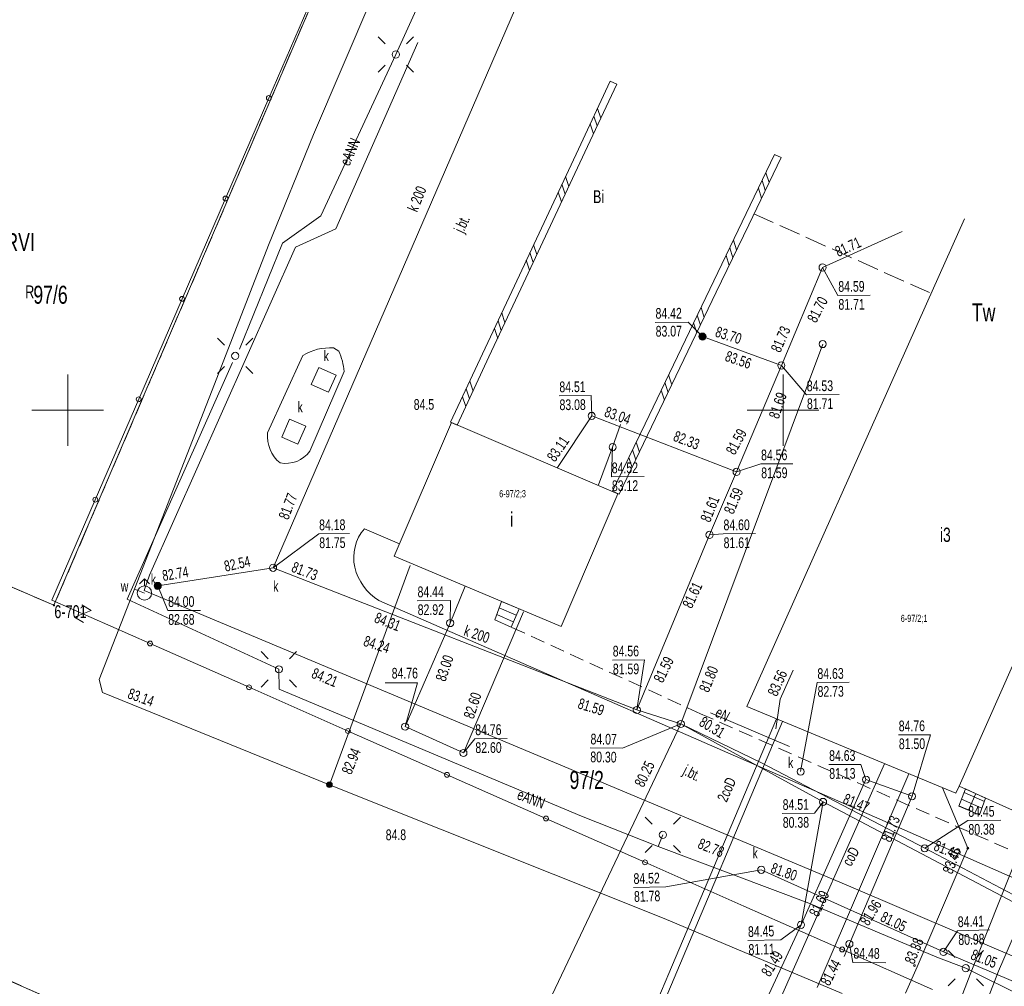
# Model space of a CAD drawing. Header units: metres. Extents: x -1013 to 1493497, y -5789518 to 1032.
# Tile 68 of 73: x 45 to 114, y 24 to 92. Entities that reach past the tile are written whole.
import ezdxf
from ezdxf.xclip import XClip

# ---------------------------------------------------------------- set-up
doc = ezdxf.new("R2010")
doc.units = ezdxf.units.M
doc.header["$MEASUREMENT"] = 0
doc.header["$XCLIPFRAME"] = 0
for name, pattern in [('2_KTCR02', [1.5, 1, -0.5]), ('2_KTJZ01', [2, 1.5, -0.5]), ('GUK', [2, 1.5, -0.5]), ('GUZ', [1, 0.5, -0.5])]:
    doc.linetypes.add(name, pattern=pattern)
doc.layers.add('700-L Mapa 1_100 dwg', color=7, linetype='Continuous')
for name, color, linetype, lineweight in [('703-L Płaszczyzny podejścia 2D3', 152, 'Continuous', 30), ('ex_02_DXF_MZ_500_4_BUUD_L_17', 9, 'Continuous', 18), ('ex_02_DXF_MZ_500_4_Dzialki7', 9, 'Continuous', 18), ('ex_02_DXF_MZ_500_4_EGBB_E_T_07', 9, 'Continuous', 18), ('ex_02_DXF_MZ_500_4_EGBB_L_07', 9, 'Continuous', 18), ('ex_02_DXF_MZ_500_4_EGBE_L_37', 9, 'Continuous', 18), ('ex_02_DXF_MZ_500_4_K1_BDOT_T_97', 9, 'Continuous', 18), ('ex_02_DXF_MZ_500_4_K1_EGIB_T_17', 9, 'Continuous', 18), ('ex_02_DXF_MZ_500_4_Kontury3', 9, 'Continuous', 18), ('ex_02_DXF_MZ_500_4_KTCR_D_L_17', 9, 'Continuous', 18), ('ex_02_DXF_MZ_500_4_KTJZ_E_T_07', 9, 'Continuous', 18), ('ex_02_DXF_MZ_500_4_KTJZ_L_07', 9, 'Continuous', 18), ('ex_02_DXF_MZ_500_4_KTKR_D_L_07', 9, 'Continuous', 18), ('ex_02_DXF_MZ_500_4_KTOK_L_47', 9, 'Continuous', 18), ('ex_02_DXF_MZ_500_4_Numery_dzialek7', 9, 'Continuous', 18), ('ex_02_DXF_MZ_500_4_Numery_konturow3', 9, 'Continuous', 18), ('ex_02_DXF_MZ_500_4_Numery_punktow7', 9, 'Continuous', 18), ('ex_02_DXF_MZ_500_4_Numery_uzytkow3', 9, 'Continuous', 18), ('ex_02_DXF_MZ_500_4_Podzial_sekcyjny_krzyze7', 9, 'Continuous', 18), ('ex_02_DXF_MZ_500_4_Punkty7', 9, 'Continuous', 18), ('ex_02_DXF_MZ_500_4_RTPW_T_07', 9, 'Continuous', 18), ('ex_02_DXF_MZ_500_4_RTPW_T_17', 9, 'Continuous', 18), ('ex_02_DXF_MZ_500_4_SUOG_L_052', 9, 'Continuous', 18), ('ex_02_DXF_MZ_500_4_SUPC_D_L_1200', 9, 'Continuous', 18), ('ex_02_DXF_MZ_500_4_SUPC_E_T_1200', 9, 'Continuous', 18), ('ex_02_DXF_MZ_500_4_SUPE_D_L_31', 9, 'Continuous', 18), ('ex_02_DXF_MZ_500_4_SUPE_E_T_31', 9, 'Continuous', 18), ('ex_02_DXF_MZ_500_4_SUPG_L_352', 9, 'Continuous', 18), ('ex_02_DXF_MZ_500_4_SUPK_D_L_034', 9, 'Continuous', 18), ('ex_02_DXF_MZ_500_4_SUPK_D_L_434', 9, 'Continuous', 18), ('ex_02_DXF_MZ_500_4_SUPK_E_T_434', 9, 'Continuous', 18), ('ex_02_DXF_MZ_500_4_SUPW_D_L_05', 9, 'Continuous', 18), ('ex_02_DXF_MZ_500_4_SUSM_D_T_07', 9, 'Continuous', 18), ('ex_02_DXF_MZ_500_4_SUSM_D_T_37', 9, 'Continuous', 18), ('ex_02_DXF_MZ_500_4_SUTC_T_0200', 9, 'Continuous', 18), ('ex_02_DXF_MZ_500_4_SUTG_T_052', 9, 'Continuous', 18), ('ex_02_DXF_MZ_500_4_SUTK_T_034', 9, 'Continuous', 18), ('ex_02_DXF_MZ_500_4_SUTW_T_05', 9, 'Continuous', 18), ('ex_02_DXF_MZ_500_4_SUUK_D_T_234', 9, 'Continuous', 18), ('ex_02_DXF_MZ_500_4_SUUK_D_T_97', 9, 'Continuous', 18), ('ex_02_DXF_MZ_500_4_SUUK_E_T_77', 9, 'Continuous', 18), ('ex_02_DXF_MZ_500_4_SUUK_E_T_934', 9, 'Continuous', 18), ('ex_02_DXF_MZ_500_4_SUUK_L_17', 9, 'Continuous', 18), ('ex_02_DXF_MZ_500_4_SUUW_D_T_07', 9, 'Continuous', 18), ('ex_02_DXF_MZ_500_4_SUUW_D_T_77', 9, 'Continuous', 18), ('ex_02_DXF_MZ_500_4_SUUW_E_T_117', 9, 'Continuous', 18), ('ex_02_DXF_MZ_500_4_Uzytki3', 9, 'Continuous', 18)]:
    doc.layers.add(name, color=color, linetype=linetype, lineweight=lineweight)
doc.styles.add('STYL_AUTOMATYCZNY_4', font='arial.ttf', dxfattribs={"width": 0.7})

# ---------------------------------------------------------------- blocks, each defined once
blk = doc.blocks.new('Rysunek_1_4', base_point=(-51.91, -72.413))
at = {"layer": 'ex_02_DXF_MZ_500_4_BUUD_L_17', "color": 9, "linetype": 'Continuous', "lineweight": 18}
for p, q in [((86.012, 87.681), (83.78, 82.911)), ((86.465, 87.469), (84.233, 82.699)), ((86.465, 87.469), (86.012, 87.681)), ((85.119, 85.773), (85.349, 85.084)), ((84.61, 84.685), (84.84, 83.997)), ((84.865, 85.229), (85.094, 84.54)), ((83.78, 82.911), (81.547, 78.142)), ((84.233, 82.699), (82, 77.93)), ((95.233, 77.838), (97.497, 82.546)), ((95.684, 77.621), (97.948, 82.329)), ((97.497, 82.546), (97.948, 82.329)), ((97.106, 80.578), (96.881, 81.266)), ((82.887, 81.004), (83.116, 80.315)), ((96.847, 80.041), (96.623, 80.729)), ((82.378, 79.916), (82.607, 79.227)), ((82.632, 80.46), (82.862, 79.771)), ((96.589, 79.504), (96.365, 80.192)), ((81.547, 78.142), (79.315, 73.373)), ((82, 77.93), (79.768, 73.161)), ((92.969, 73.13), (95.233, 77.838)), ((93.419, 72.913), (95.684, 77.621)), ((94.841, 75.87), (94.617, 76.557)), ((80.654, 76.234), (80.884, 75.545)), ((94.583, 75.333), (94.359, 76.02)), ((80.145, 75.147), (80.375, 74.458)), ((80.4, 75.691), (80.629, 75.002)), ((94.325, 74.796), (94.101, 75.484)), ((79.315, 73.373), (77.082, 68.603)), ((79.768, 73.161), (77.535, 68.391)), ((90.705, 68.421), (92.969, 73.13)), ((91.155, 68.205), (93.419, 72.913)), ((92.577, 71.161), (92.353, 71.849)), ((78.167, 70.921), (78.397, 70.232)), ((78.422, 71.465), (78.651, 70.776)), ((92.319, 70.625), (92.095, 71.312)), ((77.913, 70.378), (78.142, 69.689)), ((92.061, 70.088), (91.837, 70.775)), ((77.082, 68.603), (74.85, 63.834)), ((77.535, 68.391), (75.303, 63.622)), ((88.44, 63.713), (90.705, 68.421)), ((88.891, 63.496), (91.155, 68.205)), ((90.313, 66.453), (90.089, 67.141)), ((75.935, 66.152), (76.165, 65.463)), ((76.189, 66.696), (76.419, 66.007)), ((89.797, 65.38), (89.573, 66.067)), ((90.055, 65.916), (89.831, 66.604)), ((75.68, 65.608), (75.91, 64.919)), ((75.303, 63.622), (74.85, 63.834)), ((86.176, 59.005), (88.44, 63.713)), ((86.627, 58.788), (88.891, 63.496)), ((88.049, 61.745), (87.825, 62.432)), ((87.532, 60.671), (87.308, 61.359)), ((87.791, 61.208), (87.566, 61.895)), ((86.176, 59.005), (86.627, 58.788))]:
    blk.add_line(p, q, dxfattribs=at)
at = {"layer": 'ex_02_DXF_MZ_500_4_Dzialki7', "color": 9, "linetype": 'Continuous', "lineweight": 18}
for p, q in [((47.132, 51.034), (84.147, 137.442)), ((27.41, 59.516), (47.132, 51.034)), ((118.532, -7.999), (16.017, 37.104))]:
    blk.add_line(p, q, dxfattribs=at)
at = {"layer": 'ex_02_DXF_MZ_500_4_EGBB_L_07', "color": 9, "linetype": 'Continuous', "lineweight": 18}
for p, q in [((110.757, 78.054), (108.108, 72.115)), ((108.108, 72.115), (95.545, 43.944)), ((70.919, 54.472), (74.904, 63.801)), ((74.904, 63.801), (86.54, 58.832)), ((86.54, 58.832), (82.575, 49.543)), ((82.575, 49.543), (70.919, 54.472)), ((114.215, 47.006), (110.386, 38.388)), ((110.159, 37.886), (95.545, 43.944)), ((110.386, 38.388), (110.159, 37.886)), ((114.118, 36.704), (110.386, 38.388))]:
    blk.add_line(p, q, dxfattribs=at)
at = {"layer": 'ex_02_DXF_MZ_500_4_EGBE_L_37', "color": 9, "linetype": 'Continuous', "lineweight": 18}
for p, q in [((78.412, 51.304), (77.941, 50.021)), ((79.636, 50.793), (78.412, 51.304)), ((79.236, 49.876), (78.074, 50.384)), ((79.436, 50.335), (78.247, 50.854)), ((79.075, 49.509), (79.636, 50.793)), ((79.636, 50.793), (79.636, 50.793)), ((77.941, 50.021), (79.075, 49.509)), ((110.827, 38.191), (110.376, 36.988)), ((112.155, 37.317), (110.734, 37.943)), ((112.242, 37.551), (110.827, 38.191)), ((111.046, 36.713), (111.557, 37.873)), ((111.98, 36.847), (110.558, 37.474)), ((111.81, 36.388), (112.242, 37.551)), ((110.376, 36.988), (111.81, 36.388)), ((111.295, 36.603), (110.382, 37.005))]:
    blk.add_line(p, q, dxfattribs=at)
at = {"layer": 'ex_02_DXF_MZ_500_4_K1_BDOT_T_97', "color": 9, "linetype": 'Continuous', "lineweight": 18}
for p, q in [((49.079, 51.064), (49.72, 50.675)), ((49.72, 50.675), (48.559, 50.21)), ((48.559, 50.21), (49.2, 49.82))]:
    blk.add_line(p, q, dxfattribs=at)
at = {"layer": 'ex_02_DXF_MZ_500_4_Kontury3', "color": 9, "linetype": 'GUK', "lineweight": 18}
for p, q in [((84.15, 137.443), (47.13, 51.033)), ((47.13, 51.033), (27.41, 59.513)), ((16.02, 37.103), (62.51, 16.653))]:
    blk.add_line(p, q, dxfattribs=at)
at = {"layer": 'ex_02_DXF_MZ_500_4_KTCR_D_L_17', "color": 9, "linetype": '2_KTCR02', "lineweight": 18}
for p, q in [((92.309, 43.451), (79.075, 49.509)), ((113.787, 34.001), (92.309, 43.451))]:
    blk.add_line(p, q, dxfattribs=at)
at = {"layer": 'ex_02_DXF_MZ_500_4_KTJZ_L_07', "color": 9, "linetype": '2_KTJZ01', "lineweight": 18}
blk.add_line((96.039, 78.4), (108.318, 72.891), dxfattribs=at)
at = {"layer": 'ex_02_DXF_MZ_500_4_KTKR_D_L_07', "color": 9, "linetype": 'Continuous', "lineweight": 18}
for p, q in [((66.831, 77.359), (72.566, 90.378)), ((64.022, 76.061), (66.831, 77.359)), ((53.818, 53.142), (64.022, 76.061)), ((66.676, 69.018), (67.036, 68.793)), ((62.061, 63.078), (64.53, 68.486)), ((67.404, 67.369), (65.016, 61.811)), ((71.284, 55.326), (68.832, 56.386)), ((53.442, 52.074), (53.818, 53.142)), ((53.442, 52.074), (86.719, 38.109)), ((69.846, 51.364), (104.861, 36.089)), ((86.719, 38.109), (102.504, 31.492)), ((104.861, 36.089), (121.986, 28.539)), ((117.911, 24.87), (102.504, 31.492))]:
    blk.add_line(p, q, dxfattribs=at)
for centre, radius, start, end in [((66.398, 65.544), 3.485, 85.42354, 122.41593), ((63.477, 67.113), 3.935, 3.73394, 25.27412), ((64.413, 62.835), 2.364, 174.08779, 231.47772), ((63.34, 63.002), 2.055, 258.77999, 324.62118), ((71.142, 54.376), 3.062, 138.96894, 192.949), ((71.82, 54.572), 3.766, 193.54118, 238.40233)]:
    blk.add_arc(centre, radius, start, end, dxfattribs=at)
at = {"layer": 'ex_02_DXF_MZ_500_4_KTOK_L_47', "color": 9, "linetype": 'Continuous', "lineweight": 18}
for p, q in [((65.179, 93.512), (62.147, 86.492)), ((62.147, 86.492), (59.116, 79.472)), ((59.116, 79.472), (56.084, 72.453)), ((56.084, 72.453), (53.052, 65.433)), ((53.052, 65.433), (50.021, 58.413)), ((50.021, 58.413), (46.989, 51.393)), ((46.989, 51.393), (53.848, 48.359)), ((53.848, 48.359), (60.766, 45.3)), ((60.766, 45.3), (67.683, 42.24)), ((67.683, 42.24), (74.601, 39.18)), ((74.601, 39.18), (81.518, 36.121)), ((81.518, 36.121), (88.436, 33.061)), ((88.436, 33.061), (95.353, 30.001)), ((95.353, 30.001), (102.214, 26.971)), ((102.214, 26.971), (108.53, 24.181))]:
    blk.add_line(p, q, dxfattribs=at)
for centre in [(62.147, 86.492), (59.116, 79.472), (56.084, 72.453), (53.052, 65.433), (50.021, 58.413), (53.848, 48.359), (60.766, 45.3), (67.683, 42.24), (74.601, 39.18), (81.518, 36.121), (88.436, 33.061), (102.214, 26.971)]:
    blk.add_circle(centre, 0.17, dxfattribs=at)
at = {"layer": 'ex_02_DXF_MZ_500_4_Podzial_sekcyjny_krzyze7', "color": 9, "linetype": 'Continuous', "lineweight": 18}
for p, q in [((48.09, 62.173), (48.09, 67.173)), ((98.09, 62.173), (98.09, 67.173)), ((45.59, 64.673), (50.59, 64.673)), ((95.59, 64.673), (100.59, 64.673))]:
    blk.add_line(p, q, dxfattribs=at)
at = {"layer": 'ex_02_DXF_MZ_500_4_Punkty7', "color": 9, "linetype": 'Continuous', "lineweight": 18}
blk.add_circle((47.132, 51.034), 0.045, dxfattribs=at)
at = {"layer": 'ex_02_DXF_MZ_500_4_SUOG_L_052', "color": 9, "linetype": 'Continuous', "lineweight": 18}
blk.add_line((107.45, 25.763), (111, 34.053), dxfattribs=at)
at = {"layer": 'ex_02_DXF_MZ_500_4_SUPC_D_L_1200', "color": 9, "linetype": 'Continuous', "lineweight": 18}
for p, q in [((98.041, 42.91), (89.252, 22.075)), ((90.103, 25.292), (97.62, 43.084)), ((98.035, 42.897), (98.041, 42.91)), ((105.172, 39.953), (97.891, 23.49)), ((100.477, 24.299), (106.887, 39.243)), ((85.087, 13.539), (90.103, 25.292))]:
    blk.add_line(p, q, dxfattribs=at)
at = {"layer": 'ex_02_DXF_MZ_500_4_SUPE_D_L_31', "color": 9, "linetype": 'Continuous', "lineweight": 18}
for p, q in [((74.775, 97.753), (71.023, 89.536)), ((71.023, 89.536), (65.772, 78.258)), ((65.772, 78.258), (63.095, 76.339)), ((63.095, 76.339), (60.097, 68.937)), ((59.613, 67.994), (52.239, 51.46)), ((52.239, 51.46), (62.854, 46.554)), ((62.854, 46.554), (62.874, 45.164)), ((62.874, 45.164), (83.998, 36.282)), ((98.545, 41.165), (93.018, 43.506)), ((83.998, 36.282), (89.354, 34.16)), ((89.354, 34.16), (89.688, 34.982)), ((113.147, 25.456), (117.142, 34.765)), ((89.354, 34.16), (99.892, 30.203)), ((114.333, 33.175), (111.335, 25.643)), ((99.892, 30.203), (108.83, 26.426)), ((108.83, 26.426), (110.855, 25.66)), ((111.335, 25.643), (108.988, 19.576)), ((110.855, 25.66), (123.039, 19.575)), ((111.526, 21.264), (113.147, 25.456))]:
    blk.add_line(p, q, dxfattribs=at)
at = {"layer": 'ex_02_DXF_MZ_500_4_SUPG_L_352', "color": 9, "linetype": 'Continuous', "lineweight": 18}
for p, q in [((109.235, 38.269), (111, 34.053)), ((111, 34.053), (107.45, 25.763)), ((107.45, 25.763), (106.64, 23.913))]:
    blk.add_line(p, q, dxfattribs=at)
at = {"layer": 'ex_02_DXF_MZ_500_4_SUPK_D_L_034', "color": 9, "linetype": 'Continuous', "lineweight": 18}
blk.add_line((92.453, 69.815), (92.453, 69.815), dxfattribs=at)
at = {"layer": 'ex_02_DXF_MZ_500_4_SUPK_D_L_434', "color": 9, "linetype": 'Continuous', "lineweight": 18}
for p, q in [((62.444, 53.652), (82.057, 98.974)), ((100.85, 74.644), (106.403, 77.163)), ((97.968, 67.793), (100.85, 74.644)), ((97.968, 67.793), (92.453, 69.815)), ((90.944, 42.732), (100.858, 69.294)), ((94.84, 60.361), (97.968, 67.793)), ((84.712, 64.27), (82.327, 60.673)), ((94.84, 60.361), (84.712, 64.27)), ((86.716, 63.664), (86.177, 62.09)), ((86.177, 62.09), (85.186, 59.443)), ((92.951, 55.957), (94.84, 60.361)), ((85.186, 59.413), (85.246, 59.383)), ((87.866, 43.71), (92.951, 55.957)), ((62.444, 53.652), (54.383, 52.385)), ((87.866, 43.71), (62.444, 53.652)), ((75.875, 52.376), (74.823, 49.789)), ((75.845, 52.296), (75.875, 52.376)), ((75.747, 40.704), (79.938, 50.565)), ((74.823, 49.789), (71.673, 42.546)), ((90.944, 42.732), (87.866, 43.71)), ((72.997, 5.002), (90.944, 42.732)), ((96.573, 40.011), (90.944, 42.732)), ((100.883, 37.281), (90.944, 42.732)), ((71.673, 42.546), (75.747, 40.704)), ((107.986, 34.041), (96.573, 40.011)), ((103.882, 38.842), (99.343, 28.689)), ((103.882, 38.842), (107.1, 37.675)), ((100.883, 37.281), (99.343, 28.689)), ((100.883, 37.281), (124.231, 24.994)), ((107.1, 37.675), (102.723, 27.353)), ((117.924, 28.82), (107.986, 34.041)), ((109.297, 26.799), (96.566, 32.54)), ((99.343, 28.689), (92.082, 13.027)), ((102.723, 27.353), (102.362, 26.482)), ((131.093, 17.602), (109.297, 26.799))]:
    blk.add_line(p, q, dxfattribs=at)
at = {"layer": 'ex_02_DXF_MZ_500_4_SUPW_D_L_05', "color": 9, "linetype": 'Continuous', "lineweight": 18}
for p, q in [((65.262, 83.955), (70.29, 95.661)), ((62.126, 76.212), (65.262, 83.955)), ((58.354, 66.495), (62.126, 76.212)), ((50.298, 45.836), (58.354, 66.495)), ((66.381, 38.488), (72.024, 53.809)), ((53.457, 51.886), (52.763, 52.157)), ((50.525, 44.927), (50.298, 45.836)), ((66.381, 38.488), (50.525, 44.927)), ((89.769, 29.122), (66.381, 38.488)), ((102.217, 23.889), (89.769, 29.122))]:
    blk.add_line(p, q, dxfattribs=at)
at = {"layer": 'ex_02_DXF_MZ_500_4_SUSM_D_T_07', "color": 9, "linetype": 'Continuous', "lineweight": 18}
for p, q in [((70.28, 90.278), (69.785, 90.773)), ((71.765, 90.278), (72.26, 90.773)), ((70.28, 88.793), (69.785, 88.298)), ((71.765, 88.793), (72.26, 88.298)), ((59.058, 69.207), (58.563, 69.702)), ((60.543, 69.207), (61.038, 69.702)), ((59.058, 67.722), (58.563, 67.227)), ((60.543, 67.722), (61.038, 67.227)), ((62.112, 47.297), (61.617, 47.792)), ((63.597, 47.297), (64.092, 47.792)), ((62.112, 45.812), (61.617, 45.317)), ((63.597, 45.812), (64.092, 45.317)), ((88.945, 35.724), (88.45, 36.219)), ((90.43, 35.724), (90.925, 36.219)), ((88.945, 34.24), (88.45, 33.745)), ((90.43, 34.24), (90.925, 33.745)), ((110.113, 26.403), (109.618, 26.897)), ((111.598, 26.403), (112.093, 26.897)), ((110.113, 24.918), (109.618, 24.423)), ((111.598, 24.918), (112.093, 24.423))]:
    blk.add_line(p, q, dxfattribs=at)
at = {"layer": 'ex_02_DXF_MZ_500_4_SUSM_D_T_37', "color": 9, "linetype": 'Continuous', "lineweight": 18}
for centre in [(71.023, 89.536), (59.8, 68.465), (62.854, 46.554), (89.688, 34.982), (110.855, 25.66)]:
    blk.add_circle(centre, 0.25, dxfattribs=at)
at = {"layer": 'ex_02_DXF_MZ_500_4_SUTC_T_0200', "color": 9, "linetype": 'Continuous', "lineweight": 18}
for p, q in [((97.895, 44.471), (98.801, 46.503)), ((97.594, 42.382), (97.895, 44.471))]:
    blk.add_line(p, q, dxfattribs=at)
at = {"layer": 'ex_02_DXF_MZ_500_4_SUTG_T_052', "color": 9, "linetype": 'Continuous', "lineweight": 18}
for centre in [(111, 34.053), (107.266, 25.842)]:
    blk.add_circle(centre, 0.0625, dxfattribs=at)
at = {"layer": 'ex_02_DXF_MZ_500_4_SUTK_T_034', "color": 9, "linetype": 'Continuous', "lineweight": 18}
for p, q in [((100.85, 74.644), (101.924, 72.692)), ((101.924, 72.692), (104.177, 72.707)), ((89.149, 70.812), (91.456, 70.828)), ((92.453, 69.815), (91.456, 70.828)), ((97.968, 67.793), (99.722, 65.745)), ((82.429, 65.674), (84.682, 65.69)), ((84.712, 64.27), (84.682, 65.69)), ((99.722, 65.745), (102.002, 65.761)), ((86.177, 62.09), (86.092, 60.009)), ((94.84, 60.361), (96.526, 60.912)), ((96.526, 60.912), (98.779, 60.928)), ((86.092, 60.009), (88.372, 60.025)), ((62.444, 53.652), (65.638, 56.025)), ((65.638, 56.025), (67.782, 56.04)), ((92.951, 55.957), (93.9, 56.024)), ((93.9, 56.024), (96.153, 56.039)), ((54.383, 52.385), (55.085, 50.66)), ((72.517, 51.343), (74.852, 51.359)), ((74.823, 49.789), (74.852, 51.359)), ((55.085, 50.66), (57.365, 50.676)), ((86.159, 47.198), (88.412, 47.214)), ((87.866, 43.71), (88.412, 47.214)), ((70.289, 45.602), (72.542, 45.617)), ((71.673, 42.546), (72.542, 45.617)), ((99.318, 39.4), (100.464, 45.629)), ((100.464, 45.629), (102.717, 45.645)), ((90.944, 42.732), (86.875, 41.033)), ((106.147, 41.968), (108.4, 41.984)), ((107.1, 37.675), (108.4, 41.984)), ((75.747, 40.704), (76.55, 41.7)), ((76.55, 41.7), (78.802, 41.716)), ((84.595, 41.057), (86.875, 41.033)), ((101.282, 39.894), (103.534, 39.91)), ((103.882, 38.842), (103.534, 39.91)), ((100.883, 37.281), (100.288, 36.487)), ((98.035, 36.471), (100.288, 36.487)), ((107.986, 34.041), (111.008, 35.99)), ((111.008, 35.99), (113.315, 36.006)), ((96.566, 32.54), (89.903, 31.353)), ((87.624, 31.291), (89.903, 31.353)), ((99.343, 28.689), (97.93, 27.649)), ((109.297, 26.799), (110.287, 28.276)), ((110.287, 28.276), (112.512, 28.337)), ((95.624, 27.586), (97.93, 27.649)), ((102.723, 27.353), (102.971, 26.06)), ((102.971, 26.06), (105.278, 26.036))]:
    blk.add_line(p, q, dxfattribs=at)
at = {"layer": 'ex_02_DXF_MZ_500_4_SUUK_D_T_234', "color": 9, "linetype": 'Continuous', "lineweight": 18}
for centre in [(100.85, 74.644), (100.858, 69.294), (97.968, 67.793), (84.712, 64.27), (86.177, 62.09), (94.84, 60.361), (92.951, 55.957), (62.444, 53.652), (74.823, 49.789), (87.866, 43.71), (71.673, 42.546), (90.944, 42.732), (75.747, 40.704), (99.318, 39.4), (103.882, 38.842), (107.1, 37.675), (100.883, 37.281), (107.986, 34.041), (96.566, 32.54), (99.343, 28.689), (102.723, 27.353), (109.297, 26.799)]:
    blk.add_circle(centre, 0.25, dxfattribs=at)
at = {"layer": 'ex_02_DXF_MZ_500_4_SUUK_D_T_97', "color": 9, "linetype": 'Continuous', "lineweight": 18}
for centre, radius in [((92.453, 69.815), 0.25), ((92.453, 69.815), 0.225), ((92.453, 69.815), 0.2), ((92.453, 69.815), 0.175), ((92.453, 69.815), 0.15), ((92.453, 69.815), 0.125), ((92.453, 69.815), 0.1), ((92.453, 69.815), 0.075), ((92.453, 69.815), 0.05), ((92.453, 69.815), 0.025), ((92.453, 69.815), 0.00715), ((54.383, 52.385), 0.25), ((54.383, 52.385), 0.225), ((54.383, 52.385), 0.2), ((54.383, 52.385), 0.175), ((54.383, 52.385), 0.15), ((54.383, 52.385), 0.125), ((54.383, 52.385), 0.1), ((54.383, 52.385), 0.075), ((54.383, 52.385), 0.05), ((54.383, 52.385), 0.025), ((54.383, 52.385), 0.00715)]:
    blk.add_circle(centre, radius, dxfattribs=at)
at = {"layer": 'ex_02_DXF_MZ_500_4_SUUK_L_17', "color": 9, "linetype": 'Continuous', "lineweight": 18}
for p, q in [((65.108, 66.477), (65.645, 67.664)), ((65.645, 67.664), (66.858, 67.115)), ((66.858, 67.115), (66.321, 65.928)), ((66.321, 65.928), (65.108, 66.477)), ((63.054, 62.779), (63.602, 64.046)), ((63.602, 64.046), (64.73, 63.559)), ((64.73, 63.559), (64.183, 62.291)), ((64.183, 62.291), (63.054, 62.779))]:
    blk.add_line(p, q, dxfattribs=at)
at = {"layer": 'ex_02_DXF_MZ_500_4_SUUW_D_T_07', "color": 9, "linetype": 'Continuous', "lineweight": 18}
for p, q in [((53.457, 52.886), (53.104, 52.533)), ((53.457, 52.886), (53.811, 52.533)), ((53.457, 52.386), (53.457, 52.886))]:
    blk.add_line(p, q, dxfattribs=at)
blk.add_circle((53.457, 51.886), 0.5, dxfattribs=at)
at = {"layer": 'ex_02_DXF_MZ_500_4_SUUW_D_T_77', "color": 9, "linetype": 'Continuous', "lineweight": 18}
for radius in [0.2, 0.175, 0.15, 0.125, 0.1, 0.075, 0.05, 0.025, 0.00715]:
    blk.add_circle((66.381, 38.488), radius, dxfattribs=at)
at = {"layer": 'ex_02_DXF_MZ_500_4_Uzytki3', "color": 9, "linetype": 'GUZ', "lineweight": 18}
for p, q in [((84.147, 137.442), (47.132, 51.034)), ((47.132, 51.034), (27.41, 59.516)), ((16.017, 37.104), (62.515, 16.649))]:
    blk.add_line(p, q, dxfattribs=at)
at = {"layer": 'ex_02_DXF_MZ_500_4_EGBB_E_T_07', "color": 9, "linetype": 'Continuous', "lineweight": 18, "char_height": 1, "attachment_point": 4, "style": 'STYL_AUTOMATYCZNY_4'}
for s, insert in [('\\A1;{\\pql;\\fArial|b0|i0|c238|p0;\\W0.700000;i}', (79.006, 57.038)), ('\\A1;{\\pql;\\fArial|b0|i0|c238|p0;\\W0.700000;i3}', (109.049, 55.953))]:
    blk.add_mtext(s, dxfattribs=dict(at, insert=insert))
at = {"layer": 'ex_02_DXF_MZ_500_4_K1_EGIB_T_17', "color": 9, "linetype": 'Continuous', "lineweight": 18, "char_height": 0.5, "attachment_point": 4, "style": 'STYL_AUTOMATYCZNY_4'}
for s, insert in [('\\A1;{\\pql;\\fArial|b0|i0|c238|p0;\\W0.700000;6-97/2;3}', (78.249, 58.784)), ('\\A1;{\\pql;\\fArial|b0|i0|c238|p0;\\W0.700000;6-97/2;1}', (106.312, 50.07))]:
    blk.add_mtext(s, dxfattribs=dict(at, insert=insert))
at = {"layer": 'ex_02_DXF_MZ_500_4_KTJZ_E_T_07', "color": 9, "linetype": 'Continuous', "lineweight": 18, "char_height": 0.75, "attachment_point": 7, "style": 'STYL_AUTOMATYCZNY_4'}
for insert, rotation in [((75.946, 76.902), 65.25832), ((90.92, 39.037), 332.75673)]:
    blk.add_mtext('\\A1;{\\pql;\\fArial|b0|i0|c238|p0;\\W0.700000;j.bt.}', dxfattribs=dict(at, insert=insert, rotation=rotation))
at = {"layer": 'ex_02_DXF_MZ_500_4_Numery_dzialek7', "color": 9, "linetype": 'Continuous', "lineweight": 18, "char_height": 1.26, "attachment_point": 1, "style": 'STYL_AUTOMATYCZNY_4'}
for s, insert in [('\\A1;{\\pql;\\fArial|b0|i0|c238|p0;\\W0.700000;97/6}', (45.692, 73.371)), ('\\A1;{\\pql;\\fArial|b0|i0|c238|p0;\\W0.700000;97/2}', (83.165, 39.449))]:
    blk.add_mtext(s, dxfattribs=dict(at, insert=insert))
at = {"layer": 'ex_02_DXF_MZ_500_4_Numery_konturow3', "color": 9, "linetype": 'Continuous', "lineweight": 18, "char_height": 1.26, "style": 'STYL_AUTOMATYCZNY_4'}
for s, insert, attachment_point in [('\\A1;{\\pql;\\fArial|b0|i0|c238|p0;\\W0.700000;RVI}', (43.739, 77.053), 1), ('\\A1;{\\pql;\\fArial|b0|i0|c238|p0;\\W0.700000;Tw}', (111.287, 71.509), 4)]:
    blk.add_mtext(s, dxfattribs=dict(at, insert=insert, attachment_point=attachment_point))
at = {"layer": 'ex_02_DXF_MZ_500_4_Numery_punktow7', "color": 9, "linetype": 'Continuous', "lineweight": 18, "insert": (47.16, 51.034), "char_height": 0.9, "attachment_point": 1, "style": 'STYL_AUTOMATYCZNY_4'}
blk.add_mtext('\\A1;{\\pql;\\fArial|b0|i0|c238|p0;\\W0.700000;6-701}', dxfattribs=at)
at = {"layer": 'ex_02_DXF_MZ_500_4_Numery_uzytkow3', "color": 9, "linetype": 'Continuous', "lineweight": 18, "char_height": 0.9, "style": 'STYL_AUTOMATYCZNY_4'}
for s, insert, attachment_point in [('\\A1;{\\pql;\\fArial|b0|i0|c238|p0;\\W0.700000;Bi}', (84.805, 80.046), 1), ('\\A1;{\\pql;\\fArial|b0|i0|c238|p0;\\W0.700000;R}', (45.12, 72.492), 7)]:
    blk.add_mtext(s, dxfattribs=dict(at, insert=insert, attachment_point=attachment_point))
at = {"layer": 'ex_02_DXF_MZ_500_4_RTPW_T_07', "color": 9, "linetype": 'Continuous', "lineweight": 18, "char_height": 0.75, "attachment_point": 1, "style": 'STYL_AUTOMATYCZNY_4'}
for s, insert, rotation in [('\\A1;{\\pql;\\fArial|b0|i0|c238|p0;\\W0.700000;84.5}', (72.272, 65.442), 0.40303), ('\\A1;{\\pql;\\fArial|b0|i0|c238|p0;\\W0.700000;84.8}', (70.314, 35.356), 0.40305)]:
    blk.add_mtext(s, dxfattribs=dict(at, insert=insert, rotation=rotation))
at = {"layer": 'ex_02_DXF_MZ_500_4_RTPW_T_17', "color": 9, "linetype": 'Continuous', "lineweight": 18, "char_height": 0.75, "style": 'STYL_AUTOMATYCZNY_4'}
for s, insert, attachment_point, rotation in [('\\A1;{\\pql;\\fArial|b0|i0|c238|p0;\\W0.700000;84.31}', (69.733, 50.566), 1, 338.60136), ('\\A1;{\\pql;\\fArial|b0|i0|c238|p0;\\W0.700000;84.24}', (68.816, 48.571), 4, 341.96786), ('\\A1;{\\pql;\\fArial|b0|i0|c238|p0;\\W0.700000;84.21}', (65.063, 45.979), 7, 337.69992)]:
    blk.add_mtext(s, dxfattribs=dict(at, insert=insert, attachment_point=attachment_point, rotation=rotation))
at = {"layer": 'ex_02_DXF_MZ_500_4_SUPC_E_T_1200', "color": 9, "linetype": 'Continuous', "lineweight": 18, "char_height": 0.75, "attachment_point": 4, "style": 'STYL_AUTOMATYCZNY_4'}
for s, insert, rotation in [('\\A1;{\\pql;\\fArial|b0|i0|c238|p0;\\W0.700000;2coD}', (93.803, 37.363), 66.17537), ('\\A1;{\\pql;\\fArial|b0|i0|c238|p0;\\W0.700000;coD}', (102.51, 32.901), 61.34856)]:
    blk.add_mtext(s, dxfattribs=dict(at, insert=insert, rotation=rotation))
at = {"layer": 'ex_02_DXF_MZ_500_4_SUPE_E_T_31', "color": 9, "linetype": 'Continuous', "lineweight": 18, "char_height": 0.75, "attachment_point": 4, "style": 'STYL_AUTOMATYCZNY_4'}
for s, insert, rotation in [('\\A1;{\\pql;\\fArial|b0|i0|c238|p0;\\W0.700000;eANN}', (67.434, 81.831), 66.25313), ('\\A1;{\\pql;\\fArial|b0|i0|c238|p0;\\W0.700000;eN}', (93.448, 43.63), 331.15269), ('\\A1;{\\pql;\\fArial|b0|i0|c238|p0;\\W0.700000;eANN}', (79.568, 37.846), 339.03277)]:
    blk.add_mtext(s, dxfattribs=dict(at, insert=insert, rotation=rotation))
at = {"layer": 'ex_02_DXF_MZ_500_4_SUPK_E_T_434', "color": 9, "linetype": 'Continuous', "lineweight": 18, "char_height": 0.75, "attachment_point": 4, "style": 'STYL_AUTOMATYCZNY_4'}
for insert, rotation in [((72.165, 78.614), 67.78309), ((75.837, 49.294), 341.1928)]:
    blk.add_mtext('\\A1;{\\pql;\\fArial|b0|i0|c238|p0;\\W0.700000;k 200}', dxfattribs=dict(at, insert=insert, rotation=rotation))
at = {"layer": 'ex_02_DXF_MZ_500_4_SUTC_T_0200', "color": 9, "linetype": 'Continuous', "lineweight": 18, "insert": (97.322, 44.759), "char_height": 0.75, "attachment_point": 4, "rotation": 65.95915, "style": 'STYL_AUTOMATYCZNY_4'}
blk.add_mtext('\\A1;{\\pql;\\fArial|b0|i0|c238|p0;\\W0.700000;83.56}', dxfattribs=at)
at = {"layer": 'ex_02_DXF_MZ_500_4_SUTG_T_052', "color": 9, "linetype": 'Continuous', "lineweight": 18, "char_height": 0.75, "style": 'STYL_AUTOMATYCZNY_4'}
for s, insert, attachment_point, rotation in [('\\A1;{\\pql;\\fArial|b0|i0|c238|p0;\\W0.700000;83.46}', (109.203, 32.458), 1, 68.823), ('\\A1;{\\pql;\\fArial|b0|i0|c238|p0;\\W0.700000;83.38}', (107.25, 25.881), 7, 67.82568)]:
    blk.add_mtext(s, dxfattribs=dict(at, insert=insert, attachment_point=attachment_point, rotation=rotation))
at = {"layer": 'ex_02_DXF_MZ_500_4_SUTK_T_034', "color": 9, "linetype": 'Continuous', "lineweight": 18, "char_height": 0.75, "style": 'STYL_AUTOMATYCZNY_4'}
for s, insert, attachment_point, rotation in [('\\A1;{\\pql;\\fArial|b0|i0|c238|p0;\\W0.700000;81.71}', (101.794, 75.707), 4, 24.36325), ('\\A1;{\\pql;\\fArial|b0|i0|c238|p0;\\W0.700000;84.59}', (101.947, 73.692), 1, 0.40303), ('\\A1;{\\pql;\\fArial|b0|i0|c238|p0;\\W0.700000;81.70}', (100.067, 70.892), 4, 62.33317), ('\\A1;{\\pql;\\fArial|b0|i0|c238|p0;\\W0.700000;81.71}', (101.956, 72.442), 1, 0.40303), ('\\A1;{\\pql;\\fArial|b0|i0|c238|p0;\\W0.700000;84.42}', (89.172, 71.812), 1, 0.40303), ('\\A1;{\\pql;\\fArial|b0|i0|c238|p0;\\W0.700000;83.07}', (89.181, 70.562), 1, 0.40303), ('\\A1;{\\pql;\\fArial|b0|i0|c238|p0;\\W0.700000;83.70}', (93.404, 70.186), 4, 342.26281), ('\\A1;{\\pql;\\fArial|b0|i0|c238|p0;\\W0.700000;81.73}', (97.55, 68.794), 4, 66.17313), ('\\A1;{\\pql;\\fArial|b0|i0|c238|p0;\\W0.700000;83.56}', (94.096, 68.49), 4, 340.75279), ('\\A1;{\\pql;\\fArial|b0|i0|c238|p0;\\W0.700000;84.53}', (99.745, 66.746), 1, 0.40303), ('\\A1;{\\pql;\\fArial|b0|i0|c238|p0;\\W0.700000;84.51}', (82.452, 66.674), 1, 0.40303), ('\\A1;{\\pql;\\fArial|b0|i0|c238|p0;\\W0.700000;83.08}', (82.461, 65.424), 1, 0.40303), ('\\A1;{\\pql;\\fArial|b0|i0|c238|p0;\\W0.700000;81.69}', (97.429, 64.132), 4, 71.31307), ('\\A1;{\\pql;\\fArial|b0|i0|c238|p0;\\W0.700000;81.71}', (99.754, 65.496), 1, 0.40303), ('\\A1;{\\pql;\\fArial|b0|i0|c238|p0;\\W0.700000;83.04}', (85.663, 64.6), 4, 340.42279), ('\\A1;{\\pql;\\fArial|b0|i0|c238|p0;\\W0.700000;81.59}', (94.382, 61.661), 4, 61.47317), ('\\A1;{\\pql;\\fArial|b0|i0|c238|p0;\\W0.700000;83.11}', (81.838, 61.212), 4, 55.41321), ('\\A1;{\\pql;\\fArial|b0|i0|c238|p0;\\W0.700000;82.33}', (90.485, 62.903), 4, 338.60277), ('\\A1;{\\pql;\\fArial|b0|i0|c238|p0;\\W0.700000;84.56}', (96.549, 61.913), 1, 0.40303), ('\\A1;{\\pql;\\fArial|b0|i0|c238|p0;\\W0.700000;84.52}', (86.115, 61.009), 1, 0.40303), ('\\A1;{\\pql;\\fArial|b0|i0|c238|p0;\\W0.700000;81.59}', (96.558, 60.663), 1, 0.40303), ('\\A1;{\\pql;\\fArial|b0|i0|c238|p0;\\W0.700000;83.12}', (86.123, 59.759), 1, 0.40303), ('\\A1;{\\pql;\\fArial|b0|i0|c238|p0;\\W0.700000;81.59}', (94.268, 57.49), 4, 66.77309), ('\\A1;{\\pql;\\fArial|b0|i0|c238|p0;\\W0.700000;81.77}', (63.157, 57.091), 4, 68.83308), ('\\A1;{\\pql;\\fArial|b0|i0|c238|p0;\\W0.700000;81.61}', (92.631, 56.918), 4, 67.78309), ('\\A1;{\\pql;\\fArial|b0|i0|c238|p0;\\W0.700000;84.18}', (65.661, 57.025), 1, 0.40305), ('\\A1;{\\pql;\\fArial|b0|i0|c238|p0;\\W0.700000;84.60}', (93.923, 57.024), 1, 0.40303), ('\\A1;{\\pql;\\fArial|b0|i0|c238|p0;\\W0.700000;81.75}', (65.67, 55.775), 1, 0.40305), ('\\A1;{\\pql;\\fArial|b0|i0|c238|p0;\\W0.700000;81.61}', (93.932, 55.774), 1, 0.40303), ('\\A1;{\\pql;\\fArial|b0|i0|c238|p0;\\W0.700000;82.54}', (59.122, 53.369), 7, 12.17513), ('\\A1;{\\pql;\\fArial|b0|i0|c238|p0;\\W0.700000;82.74}', (54.768, 52.714), 7, 9.15113), ('\\A1;{\\pql;\\fArial|b0|i0|c238|p0;\\W0.700000;81.73}', (63.664, 53.396), 7, 338.84738), ('\\A1;{\\pql;\\fArial|b0|i0|c238|p0;\\W0.700000;84.44}', (72.54, 52.343), 1, 0.40303), ('\\A1;{\\pql;\\fArial|b0|i0|c238|p0;\\W0.700000;81.61}', (91.365, 50.909), 4, 64.94312), ('\\A1;{\\pql;\\fArial|b0|i0|c238|p0;\\W0.700000;84.00}', (55.108, 51.66), 1, 0.40305), ('\\A1;{\\pql;\\fArial|b0|i0|c238|p0;\\W0.700000;82.92}', (72.549, 51.093), 1, 0.40303), ('\\A1;{\\pql;\\fArial|b0|i0|c238|p0;\\W0.700000;82.68}', (55.117, 50.41), 1, 0.40305), ('\\A1;{\\pql;\\fArial|b0|i0|c238|p0;\\W0.700000;84.56}', (86.182, 48.198), 1, 0.40303), ('\\A1;{\\pql;\\fArial|b0|i0|c238|p0;\\W0.700000;83.00}', (74.137, 45.767), 4, 71.31307), ('\\A1;{\\pql;\\fArial|b0|i0|c238|p0;\\W0.700000;81.59}', (86.191, 46.949), 1, 0.40303), ('\\A1;{\\pql;\\fArial|b0|i0|c238|p0;\\W0.700000;81.59}', (89.342, 45.714), 4, 63.83311), ('\\A1;{\\pql;\\fArial|b0|i0|c238|p0;\\W0.700000;84.76}', (70.735, 46.273), 4, 0.40303), ('\\A1;{\\pql;\\fArial|b0|i0|c238|p0;\\W0.700000;81.80}', (92.535, 45.026), 4, 67.2031), ('\\A1;{\\pql;\\fArial|b0|i0|c238|p0;\\W0.700000;84.63}', (100.487, 46.629), 1, 0.40303), ('\\A1;{\\pql;\\fArial|b0|i0|c238|p0;\\W0.700000;82.60}', (76.105, 43.15), 4, 71.97305), ('\\A1;{\\pql;\\fArial|b0|i0|c238|p0;\\W0.700000;82.73}', (100.496, 45.379), 1, 0.40303), ('\\A1;{\\pql;\\fArial|b0|i0|c238|p0;\\W0.700000;81.59}', (83.796, 44.197), 4, 342.70281), ('\\A1;{\\pql;\\fArial|b0|i0|c238|p0;\\W0.700000;84.76}', (76.573, 42.7), 1, 0.40303), ('\\A1;{\\pql;\\fArial|b0|i0|c238|p0;\\W0.700000;80.31}', (92.345, 42.978), 4, 328.87267), ('\\A1;{\\pql;\\fArial|b0|i0|c238|p0;\\W0.700000;84.76}', (106.17, 42.969), 1, 0.40303), ('\\A1;{\\pql;\\fArial|b0|i0|c238|p0;\\W0.700000;84.07}', (84.636, 42.056), 1, 359.40302), ('\\A1;{\\pql;\\fArial|b0|i0|c238|p0;\\W0.700000;82.60}', (76.581, 41.45), 1, 0.40303), ('\\A1;{\\pql;\\fArial|b0|i0|c238|p0;\\W0.700000;81.50}', (106.179, 41.719), 1, 0.40303), ('\\A1;{\\pql;\\fArial|b0|i0|c238|p0;\\W0.700000;80.30}', (84.623, 40.806), 1, 359.40302), ('\\A1;{\\pql;\\fArial|b0|i0|c238|p0;\\W0.700000;84.63}', (101.305, 40.894), 1, 0.40303), ('\\A1;{\\pql;\\fArial|b0|i0|c238|p0;\\W0.700000;80.25}', (88.004, 38.414), 4, 63.83311), ('\\A1;{\\pql;\\fArial|b0|i0|c238|p0;\\W0.700000;81.13}', (101.313, 39.644), 1, 0.40303), ('\\A1;{\\pql;\\fArial|b0|i0|c238|p0;\\W0.700000;81.47}', (102.354, 37.554), 4, 337.65276), ('\\A1;{\\pql;\\fArial|b0|i0|c238|p0;\\W0.700000;84.51}', (98.058, 37.471), 1, 0.40303), ('\\A1;{\\pql;\\fArial|b0|i0|c238|p0;\\W0.700000;84.45}', (111.031, 36.99), 1, 0.40303), ('\\A1;{\\pql;\\fArial|b0|i0|c238|p0;\\W0.700000;80.38}', (98.067, 36.221), 1, 0.40303), ('\\A1;{\\pql;\\fArial|b0|i0|c238|p0;\\W0.700000;81.73}', (105.27, 34.545), 4, 68.60309), ('\\A1;{\\pql;\\fArial|b0|i0|c238|p0;\\W0.700000;80.38}', (111.04, 35.74), 1, 0.40303), ('\\A1;{\\pql;\\fArial|b0|i0|c238|p0;\\W0.700000;82.78}', (92.206, 34.422), 4, 337.78276), ('\\A1;{\\pql;\\fArial|b0|i0|c238|p0;\\W0.700000;81.43}', (108.694, 34.264), 4, 338.60277), ('\\A1;{\\pql;\\fArial|b0|i0|c238|p0;\\W0.700000;84.52}', (87.627, 32.291), 1, 1.57304), ('\\A1;{\\pql;\\fArial|b0|i0|c238|p0;\\W0.700000;81.80}', (97.288, 32.699), 4, 340.75279), ('\\A1;{\\pql;\\fArial|b0|i0|c238|p0;\\W0.700000;81.78}', (87.661, 31.042), 1, 1.57304), ('\\A1;{\\pql;\\fArial|b0|i0|c238|p0;\\W0.700000;81.69}', (100.208, 29.359), 4, 63.83311), ('\\A1;{\\pql;\\fArial|b0|i0|c238|p0;\\W0.700000;81.96}', (103.736, 28.764), 4, 58.2032), ('\\A1;{\\pql;\\fArial|b0|i0|c238|p0;\\W0.700000;81.05}', (104.989, 29.32), 4, 333.83272), ('\\A1;{\\pql;\\fArial|b0|i0|c238|p0;\\W0.700000;84.41}', (110.289, 29.277), 1, 1.57304), ('\\A1;{\\pql;\\fArial|b0|i0|c238|p0;\\W0.700000;84.45}', (95.626, 28.586), 1, 1.57304), ('\\A1;{\\pql;\\fArial|b0|i0|c238|p0;\\W0.700000;80.98}', (110.324, 28.027), 1, 1.57304), ('\\A1;{\\pql;\\fArial|b0|i0|c238|p0;\\W0.700000;81.11}', (95.661, 27.337), 1, 1.57304), ('\\A1;{\\pql;\\fArial|b0|i0|c238|p0;\\W0.700000;84.48}', (103.007, 26.7), 4, 359.40301), ('\\A1;{\\pql;\\fArial|b0|i0|c238|p0;\\W0.700000;81.05}', (111.272, 26.656), 4, 338.60277), ('\\A1;{\\pql;\\fArial|b0|i0|c238|p0;\\W0.700000;81.49}', (96.832, 25.201), 4, 57.93202), ('\\A1;{\\pql;\\fArial|b0|i0|c238|p0;\\W0.700000;81.44}', (100.993, 24.544), 4, 62.33317)]:
    blk.add_mtext(s, dxfattribs=dict(at, insert=insert, attachment_point=attachment_point, rotation=rotation))
at = {"layer": 'ex_02_DXF_MZ_500_4_SUTW_T_05', "color": 9, "linetype": 'Continuous', "lineweight": 18, "char_height": 0.75, "attachment_point": 4, "style": 'STYL_AUTOMATYCZNY_4'}
for s, insert, rotation in [('\\A1;{\\pql;\\fArial|b0|i0|c238|p0;\\W0.700000;83.14}', (52.348, 44.904), 340.02278), ('\\A1;{\\pql;\\fArial|b0|i0|c238|p0;\\W0.700000;82.94}', (67.563, 39.28), 67.78309)]:
    blk.add_mtext(s, dxfattribs=dict(at, insert=insert, rotation=rotation))
at = {"layer": 'ex_02_DXF_MZ_500_4_SUUK_E_T_77', "color": 9, "linetype": 'Continuous', "lineweight": 18, "insert": (53.902, 52.463), "char_height": 0.75, "attachment_point": 7, "style": 'STYL_AUTOMATYCZNY_4'}
blk.add_mtext('\\A1;{\\pql;\\fArial|b0|i0|c238|p0;\\W0.700000;k}', dxfattribs=at)
at = {"layer": 'ex_02_DXF_MZ_500_4_SUUK_E_T_934', "color": 9, "linetype": 'Continuous', "lineweight": 18, "char_height": 0.75, "style": 'STYL_AUTOMATYCZNY_4'}
for insert, attachment_point in [((65.985, 68.098), 7), ((64.156, 64.515), 7), ((62.451, 52.738), 1), ((98.441, 40.4), 1), ((95.955, 34.082), 1)]:
    blk.add_mtext('\\A1;{\\pql;\\fArial|b0|i0|c238|p0;\\W0.700000;k}', dxfattribs=dict(at, insert=insert, attachment_point=attachment_point))
at = {"layer": 'ex_02_DXF_MZ_500_4_SUUW_E_T_117', "color": 9, "linetype": 'Continuous', "lineweight": 18, "insert": (51.799, 52.737), "char_height": 0.75, "attachment_point": 1, "style": 'STYL_AUTOMATYCZNY_4'}
blk.add_mtext('\\A1;{\\pql;\\fArial|b0|i0|c238|p0;\\W0.700000;w}', dxfattribs=at)

msp = doc.modelspace()

# ---------------------------------------------------------------- linework, layer by layer
at = {"layer": '703-L Płaszczyzny podejścia 2D3', "color": 152, "linetype": 'Continuous', "lineweight": 30}
msp.add_circle((8.2273, 10.355), 1021.6593, dxfattribs=at)

# ---------------------------------------------------------------- block references
at = {"layer": '700-L Mapa 1_100 dwg', "color": 52, "linetype": 'Continuous', "lineweight": 25}
ref = msp.add_blockref('Rysunek_1_4', (-51.9097, -72.4133), dxfattribs=at)
XClip(ref).set_block_clipping_path([(-454.4097296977, -337.82710067), (350.5902703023, 193.0005136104)])

doc.saveas('drawing.dxf')
